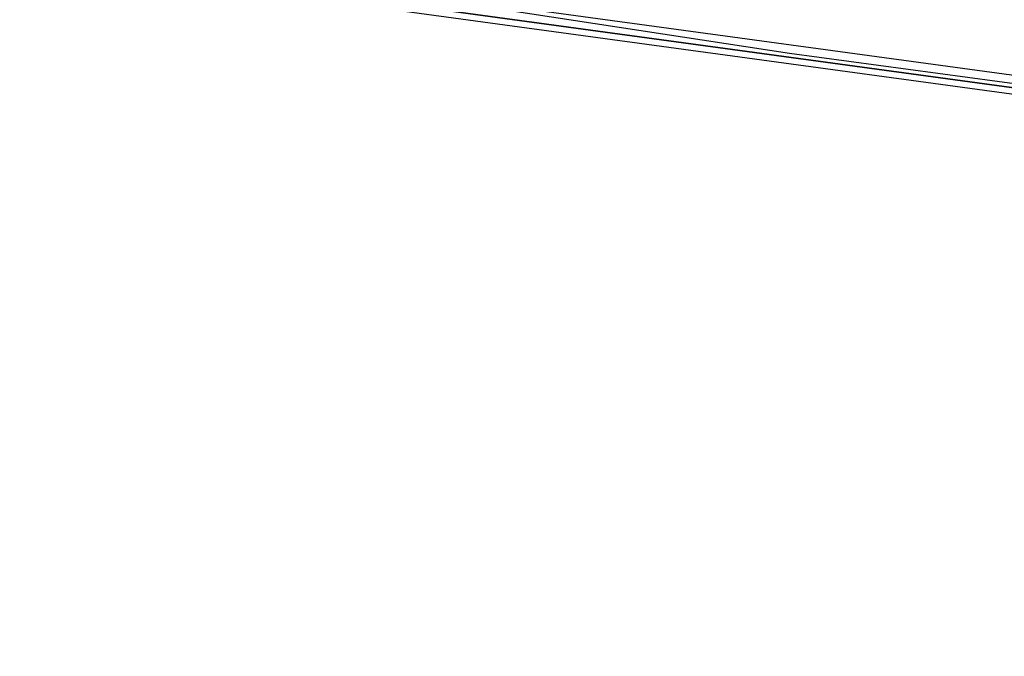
# Model space of a CAD drawing. Header units: feet. Extents: x -79 to 198, y -22 to 181.
# Tile 83 of 256: x 47.5 to 49.61, y 15.92 to 17.29. Entities that reach past the tile are written whole.
import ezdxf

# ---------------------------------------------------------------- set-up
doc = ezdxf.new("R2010")
doc.units = ezdxf.units.FT
doc.layers.add('A-LINEA', color=7, linetype='CONTINUOUS')

msp = doc.modelspace()

# ---------------------------------------------------------------- linework, layer by layer
at = {"layer": 'A-LINEA'}
for points in [[(26.7067, 23.3511), (28.04, 21.6178), (31.0267, 20.8311), (34.0133, 20.0978), (37.0133, 19.4044), (40.0267, 18.7778), (43.0533, 18.2044), (46.0933, 17.6844), (49.1467, 17.2178), (52.2, 16.8044), (55.2533, 16.4444), (58.32, 16.1511), (60.4, 16.0178), (62.48, 15.9511), (64.5467, 15.9244), (66.6267, 15.9511), (68.7067, 16.0178), (70.7867, 16.1511), (72.8533, 16.3244), (74.92, 16.5511), (76.9867, 16.8178), (79.04, 17.1511), (81.08, 17.5244), (83.12, 17.9378)], [(26.7067, 23.3511), (28.04, 21.6178), (31.0267, 20.8311), (34.0133, 20.0978), (37.0133, 19.4044), (40.0267, 18.7778), (43.0533, 18.2044), (46.0933, 17.6844), (49.1467, 17.2178), (52.2, 16.8044), (55.2533, 16.4444), (58.32, 16.1511), (60.4, 16.0178), (62.48, 15.9511), (64.5467, 15.9244), (66.6267, 15.9511), (68.7067, 16.0178), (70.7867, 16.1511), (72.8533, 16.3244), (74.92, 16.5511), (76.9867, 16.8178), (79.04, 17.1511), (81.08, 17.5244), (83.12, 17.9378)], [(48.1067, 17.3644), (48.1067, 17.3511), (52.0133, 16.8178), (52.0133, 16.8311), (52.0267, 16.8444), (52.0133, 16.8444), (48.1067, 17.3778), (48.1067, 17.3644)], [(48.1067, 17.3644), (48.1067, 17.3511), (52.0133, 16.8178), (52.0133, 16.8311), (52.0267, 16.8444), (52.0133, 16.8444), (48.1067, 17.3778), (48.1067, 17.3644)], [(48.1067, 17.3378), (52.0133, 16.8044), (52.0133, 16.8178), (48.1067, 17.3511), (48.1067, 17.3378)], [(48.1067, 17.3378), (52.0133, 16.8044), (52.0133, 16.8178), (48.1067, 17.3511), (48.1067, 17.3378)]]:
    msp.add_lwpolyline(points, dxfattribs=at)

doc.saveas('drawing.dxf')
